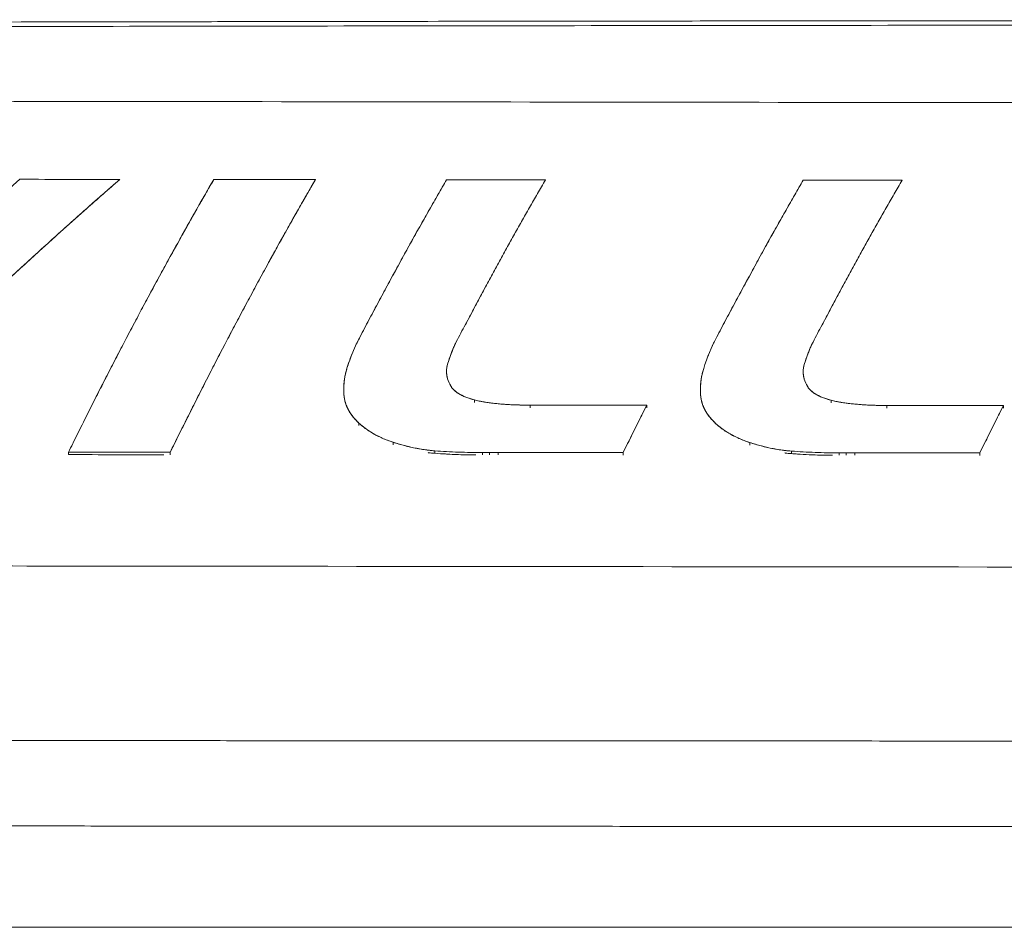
# Model space of a CAD drawing. Header units: millimetres. Extents: x -10 to 594, y 0 to 420.
# Tile 44 of 244: x 212 to 221, y 32 to 40. Entities that reach past the tile are written whole.
import ezdxf

# ---------------------------------------------------------------- set-up
doc = ezdxf.new("R2010")
doc.units = ezdxf.units.MM
doc.layers.add('1', color=7, linetype='Continuous', true_color=0xffffff)

msp = doc.modelspace()

# ---------------------------------------------------------------- linework, layer by layer
at = {"layer": '1', "color": 8, "linetype": 'Continuous', "lineweight": 18}
msp.add_line((134.7931, 32.3346), (260.1747, 32.3346), dxfattribs=at)
at = {"layer": '1', "color": 155, "linetype": 'Continuous', "lineweight": 18}
for points, degree, knots in [([(236.9704, 40.1853), (235.0107, 40.1844), (232.8584, 40.1835), (229.924, 40.1823), (229.325, 40.182), (228.4079, 40.1816), (228.0988, 40.1815), (227.4759, 40.1811), (227.1644, 40.181), (225.6067, 40.1802), (224.3599, 40.1795), (221.8636, 40.1778), (220.6143, 40.1769), (219.2062, 40.1755), (219.0498, 40.1753), (218.815, 40.175), (218.7374, 40.175), (218.5786, 40.1748), (218.4969, 40.1747), (218.0772, 40.1742), (217.7053, 40.1738), (216.4805, 40.1724), (215.5184, 40.1711), (214.2709, 40.1691), (214.1293, 40.1689), (213.8465, 40.1685), (213.7051, 40.1682), (213.2807, 40.1675), (212.9977, 40.1671), (212.1486, 40.1656), (211.5823, 40.1646), (209.8833, 40.1618), (208.7508, 40.16), (207.0502, 40.157), (206.483, 40.156), (205.6315, 40.1544), (205.3475, 40.1538), (204.7793, 40.1526), (204.4908, 40.152), (203.6084, 40.1502), (202.9992, 40.1489), (202.0535, 40.1467), (201.7329, 40.1459), (201.081, 40.1443), (200.7491, 40.1434), (199.7405, 40.1407), (199.0681, 40.1388), (197.7208, 40.1345), (197.0457, 40.132), (195.0197, 40.1243), (193.6685, 40.1189), (192.1488, 40.1132), (191.98, 40.1126), (191.6423, 40.1114), (191.474, 40.1107), (190.9657, 40.1089), (190.609, 40.1076), (189.4858, 40.1034), (188.6659, 40.1004), (187.5524, 40.0963), (187.3252, 40.0955), (186.9778, 40.0942), (186.8604, 40.0938), (186.6256, 40.093), (186.5103, 40.0926), (185.9436, 40.0905), (185.5228, 40.089), (184.358, 40.0848), (183.7115, 40.0823), (182.9382, 40.0794), (182.7131, 40.0786), (182.4244, 40.0776), (182.3363, 40.0772), (182.2164, 40.0768), (182.1786, 40.0767), (182.1017, 40.0764), (182.0633, 40.0762), (181.718, 40.075), (181.4137, 40.0739), (180.5085, 40.0708), (179.915, 40.0688), (178.1621, 40.0625), (177.0297, 40.058), (175.383, 40.0507), (174.8428, 40.0482), (174.0452, 40.0442), (173.7815, 40.0429), (173.2582, 40.0401), (172.9989, 40.0387), (171.708, 40.0314), (170.6954, 40.025), (167.7147, 40.0037), (165.8034, 39.9866), (163.9618, 39.9652)], 3, [0, 0, 0, 0, 0.125, 0.125, 0.15625, 0.15625, 0.171875, 0.171875, 0.1875, 0.1875, 0.25, 0.25, 0.3125, 0.3125, 0.320312, 0.320312, 0.324219, 0.324219, 0.328125, 0.328125, 0.34375, 0.34375, 0.375, 0.375, 0.378906, 0.378906, 0.382812, 0.382812, 0.390625, 0.390625, 0.40625, 0.40625, 0.4375, 0.4375, 0.453125, 0.453125, 0.460938, 0.460938, 0.46875, 0.46875, 0.484375, 0.484375, 0.492188, 0.492188, 0.5, 0.5, 0.515625, 0.515625, 0.53125, 0.53125, 0.5625, 0.5625, 0.566406, 0.566406, 0.570312, 0.570312, 0.578125, 0.578125, 0.59375, 0.59375, 0.597656, 0.597656, 0.599609, 0.599609, 0.601562, 0.601562, 0.609375, 0.609375, 0.625, 0.625, 0.632812, 0.632812, 0.636719, 0.636719, 0.638672, 0.638672, 0.640625, 0.640625, 0.65625, 0.65625, 0.6875, 0.6875, 0.75, 0.75, 0.78125, 0.78125, 0.796875, 0.796875, 0.8125, 0.8125, 0.875, 0.875, 1, 1, 1, 1]), ([(236.9704, 40.1461), (233.9284, 40.1449), (227.8443, 40.1424), (220.2393, 40.1382), (214.1552, 40.1302), (209.5922, 40.1223), (205.0291, 40.1146), (200.4661, 40.1048), (195.9031, 40.0893), (191.3401, 40.0714), (186.7771, 40.0553), (182.1495, 40.0379), (177.5864, 40.023), (172.9783, 40.0019), (168.4799, 39.9744), (165.438, 39.9432), (163.9622, 39.9281)], 3, [0, 0, 0, 0, 0.125, 0.25, 0.3125, 0.375, 0.4375, 0.499999, 0.562499, 0.624999, 0.687499, 0.749999, 0.815153, 0.874999, 0.939356, 1, 1, 1, 1]), ([(237.8094, 39.4451), (232.5177, 39.4522), (225.4622, 39.4616), (216.6427, 39.4731), (211.3511, 39.4799), (207.8233, 39.4846), (206.0594, 39.4869)], 3, [0, 0, 0, 0, 0.5, 0.666664, 0.833335, 1, 1, 1, 1]), ([(237.8094, 39.4451), (232.5177, 39.4522), (225.4622, 39.4616), (216.6427, 39.4731), (211.3511, 39.4799), (207.8233, 39.4846), (206.0594, 39.4869)], 3, [0, 0, 0, 0, 0.5, 0.666664, 0.833335, 1, 1, 1, 1]), ([(212.9307, 38.8036), (212.882, 38.7613), (212.7847, 38.6768), (212.6385, 38.548), (212.4921, 38.4178), (212.3456, 38.2861), (212.1989, 38.1528), (212.0521, 38.0182), (211.9052, 37.882), (211.7582, 37.7445), (211.6112, 37.6056), (211.4641, 37.4653), (211.317, 37.3236), (211.17, 37.1806), (211.0229, 37.0363), (210.8759, 36.8907), (210.729, 36.7438), (210.5822, 36.5957), (210.4844, 36.4959), (210.4355, 36.446)], 3, [0, 0, 0, 0, 0.058824, 0.117647, 0.176471, 0.235297, 0.294123, 0.352948, 0.411771, 0.470593, 0.529416, 0.588238, 0.647059, 0.705882, 0.764704, 0.823528, 0.882352, 0.941176, 1, 1, 1, 1]), ([(212.9307, 38.8036), (212.882, 38.7613), (212.7847, 38.6768), (212.6385, 38.548), (212.4921, 38.4178), (212.3456, 38.2861), (212.1989, 38.1528), (212.0521, 38.0182), (211.9052, 37.882), (211.7582, 37.7445), (211.6112, 37.6056), (211.4641, 37.4653), (211.317, 37.3236), (211.17, 37.1806), (211.0229, 37.0363), (210.8759, 36.8907), (210.729, 36.7438), (210.5822, 36.5957), (210.4844, 36.4959), (210.4355, 36.446)], 3, [0, 0, 0, 0, 0.058824, 0.117647, 0.176471, 0.235297, 0.294123, 0.352948, 0.411771, 0.470593, 0.529416, 0.588238, 0.647059, 0.705882, 0.764704, 0.823528, 0.882352, 0.941176, 1, 1, 1, 1]), ([(212.4862, 36.4445), (212.5109, 36.4944), (212.5601, 36.5942), (212.6342, 36.7423), (212.7082, 36.8894), (212.7824, 37.0351), (212.8565, 37.1796), (212.9307, 37.3228), (213.0049, 37.4647), (213.079, 37.6052), (213.1532, 37.7442), (213.2273, 37.8819), (213.3013, 38.0181), (213.3753, 38.1529), (213.4491, 38.2861), (213.5229, 38.4178), (213.5965, 38.5479), (213.6701, 38.6765), (213.7189, 38.7608), (213.7434, 38.8029)], 3, [0, 0, 0, 0, 0.058824, 0.117649, 0.176473, 0.235296, 0.294119, 0.352941, 0.411762, 0.470584, 0.529407, 0.588229, 0.647052, 0.705879, 0.764707, 0.823533, 0.882357, 0.941177, 1, 1, 1, 1]), ([(212.4862, 36.4445), (212.5109, 36.4944), (212.5601, 36.5942), (212.6342, 36.7423), (212.7082, 36.8894), (212.7824, 37.0351), (212.8565, 37.1796), (212.9307, 37.3228), (213.0049, 37.4647), (213.079, 37.6052), (213.1532, 37.7442), (213.2273, 37.8819), (213.3013, 38.0181), (213.3753, 38.1529), (213.4491, 38.2861), (213.5229, 38.4178), (213.5965, 38.5479), (213.6701, 38.6765), (213.7189, 38.7608), (213.7434, 38.8029)], 3, [0, 0, 0, 0, 0.058824, 0.117649, 0.176473, 0.235296, 0.294119, 0.352941, 0.411762, 0.470584, 0.529407, 0.588229, 0.647052, 0.705879, 0.764707, 0.823533, 0.882357, 0.941177, 1, 1, 1, 1]), ([(214.6225, 38.8022), (214.598, 38.76), (214.5492, 38.6757), (214.4757, 38.5471), (214.4021, 38.4171), (214.3284, 38.2854), (214.2546, 38.1521), (214.1806, 38.0174), (214.1066, 37.8812), (214.0326, 37.7435), (213.9585, 37.6044), (213.8843, 37.4639), (213.8102, 37.3221), (213.7361, 37.1789), (213.6619, 37.0344), (213.5879, 36.8887), (213.5138, 36.7416), (213.4398, 36.5934), (213.3906, 36.4937), (213.366, 36.4438)], 3, [0, 0, 0, 0, 0.058823, 0.117643, 0.176465, 0.235292, 0.29412, 0.352947, 0.411771, 0.470593, 0.529416, 0.588238, 0.64706, 0.705882, 0.764704, 0.823527, 0.882351, 0.941176, 1, 1, 1, 1]), ([(214.6225, 38.8022), (214.598, 38.76), (214.5492, 38.6757), (214.4757, 38.5471), (214.4021, 38.4171), (214.3284, 38.2854), (214.2546, 38.1521), (214.1806, 38.0174), (214.1066, 37.8812), (214.0326, 37.7435), (213.9585, 37.6044), (213.8843, 37.4639), (213.8102, 37.3221), (213.7361, 37.1789), (213.6619, 37.0344), (213.5879, 36.8887), (213.5138, 36.7416), (213.4398, 36.5934), (213.3906, 36.4937), (213.366, 36.4438)], 3, [0, 0, 0, 0, 0.058823, 0.117643, 0.176465, 0.235292, 0.29412, 0.352947, 0.411771, 0.470593, 0.529416, 0.588238, 0.64706, 0.705882, 0.764704, 0.823527, 0.882351, 0.941176, 1, 1, 1, 1]), ([(215.0092, 37.444), (215.0342, 37.4916), (215.0843, 37.5867), (215.1594, 37.7277), (215.2345, 37.8673), (215.3095, 38.0054), (215.3844, 38.142), (215.4592, 38.2771), (215.5339, 38.4106), (215.6085, 38.5424), (215.6829, 38.6727), (215.7324, 38.7581), (215.7572, 38.8008)], 3, [0, 0, 0, 0, 0.099996, 0.19999, 0.299986, 0.399987, 0.499994, 0.600004, 0.70001, 0.800009, 0.900003, 1, 1, 1, 1]), ([(215.0092, 37.444), (215.0342, 37.4916), (215.0843, 37.5867), (215.1594, 37.7277), (215.2345, 37.8673), (215.3095, 38.0054), (215.3844, 38.142), (215.4592, 38.2771), (215.5339, 38.4106), (215.6085, 38.5424), (215.6829, 38.6727), (215.7324, 38.7581), (215.7572, 38.8008)], 3, [0, 0, 0, 0, 0.099996, 0.19999, 0.299986, 0.399987, 0.499994, 0.600004, 0.70001, 0.800009, 0.900003, 1, 1, 1, 1]), ([(216.6126, 38.7999), (216.5897, 38.7603), (216.5438, 38.6812), (216.4748, 38.5607), (216.4057, 38.4389), (216.3365, 38.3157), (216.2672, 38.191), (216.1978, 38.0651), (216.1283, 37.9378), (216.0588, 37.8092), (215.9892, 37.6794), (215.9428, 37.5919), (215.9196, 37.5481)], 3, [0, 0, 0, 0, 0.099997, 0.199988, 0.299983, 0.399986, 0.499994, 0.600003, 0.700007, 0.800006, 0.900003, 1, 1, 1, 1]), ([(216.6126, 38.7999), (216.5897, 38.7603), (216.5438, 38.6812), (216.4748, 38.5607), (216.4057, 38.4389), (216.3365, 38.3157), (216.2672, 38.191), (216.1978, 38.0651), (216.1283, 37.9378), (216.0588, 37.8092), (215.9892, 37.6794), (215.9428, 37.5919), (215.9196, 37.5481)], 3, [0, 0, 0, 0, 0.099997, 0.199988, 0.299983, 0.399986, 0.499994, 0.600003, 0.700007, 0.800006, 0.900003, 1, 1, 1, 1]), ([(218.095, 37.4411), (218.1201, 37.4887), (218.1702, 37.5839), (218.2453, 37.7248), (218.3204, 37.8644), (218.3955, 38.0025), (218.4704, 38.1391), (218.5453, 38.2742), (218.62, 38.4076), (218.6946, 38.5394), (218.7691, 38.6697), (218.8187, 38.7551), (218.8434, 38.7978)], 3, [0, 0, 0, 0, 0.099996, 0.199992, 0.29999, 0.399993, 0.500003, 0.600014, 0.700019, 0.800014, 0.900004, 1, 1, 1, 1]), ([(218.095, 37.4411), (218.1201, 37.4887), (218.1702, 37.5839), (218.2453, 37.7248), (218.3204, 37.8644), (218.3955, 38.0025), (218.4704, 38.1391), (218.5453, 38.2742), (218.62, 38.4076), (218.6946, 38.5394), (218.7691, 38.6697), (218.8187, 38.7551), (218.8434, 38.7978)], 3, [0, 0, 0, 0, 0.099996, 0.199992, 0.29999, 0.399993, 0.500003, 0.600014, 0.700019, 0.800014, 0.900004, 1, 1, 1, 1]), ([(219.6985, 38.7968), (219.6755, 38.7573), (219.6296, 38.6782), (219.5606, 38.5577), (219.4915, 38.4359), (219.4223, 38.3127), (219.353, 38.1881), (219.2836, 38.0621), (219.2141, 37.9348), (219.1446, 37.8063), (219.075, 37.6765), (219.0286, 37.589), (219.0054, 37.5452)], 3, [0, 0, 0, 0, 0.099996, 0.199984, 0.299975, 0.399976, 0.499985, 0.599996, 0.700003, 0.800005, 0.900003, 1, 1, 1, 1]), ([(219.6985, 38.7968), (219.6755, 38.7573), (219.6296, 38.6782), (219.5606, 38.5577), (219.4915, 38.4359), (219.4223, 38.3127), (219.353, 38.1881), (219.2836, 38.0621), (219.2141, 37.9348), (219.1446, 37.8063), (219.075, 37.6765), (219.0286, 37.589), (219.0054, 37.5452)], 3, [0, 0, 0, 0, 0.099996, 0.199984, 0.299975, 0.399976, 0.499985, 0.599996, 0.700003, 0.800005, 0.900003, 1, 1, 1, 1]), ([(215.9196, 37.5481), (215.9066, 37.5235), (215.8806, 37.4742), (215.8544, 37.4246), (215.8413, 37.3998)], 3, [0, 0, 0, 0, 0.500008, 1, 1, 1, 1]), ([(215.9196, 37.5481), (215.9066, 37.5235), (215.8806, 37.4742), (215.8544, 37.4246), (215.8413, 37.3998)], 3, [0, 0, 0, 0, 0.500008, 1, 1, 1, 1]), ([(219.0054, 37.5452), (218.9924, 37.5206), (218.9663, 37.4714), (218.9405, 37.4217), (218.9276, 37.3969)], 3, [0, 0, 0, 0, 0.499997, 1, 1, 1, 1]), ([(219.0054, 37.5452), (218.9924, 37.5206), (218.9663, 37.4714), (218.9405, 37.4217), (218.9276, 37.3969)], 3, [0, 0, 0, 0, 0.499997, 1, 1, 1, 1]), ([(214.8956, 37.1715), (214.9015, 37.1902), (214.9134, 37.2278), (214.9343, 37.2831), (214.9572, 37.3376), (214.9821, 37.3913), (215.0002, 37.4264), (215.0092, 37.444)], 3, [0, 0, 0, 0, 0.199981, 0.39995, 0.599953, 0.799986, 1, 1, 1, 1]), ([(214.8956, 37.1715), (214.9015, 37.1902), (214.9134, 37.2278), (214.9343, 37.2831), (214.9572, 37.3376), (214.9821, 37.3913), (215.0002, 37.4264), (215.0092, 37.444)], 3, [0, 0, 0, 0, 0.199981, 0.39995, 0.599953, 0.799986, 1, 1, 1, 1]), ([(215.8413, 37.3998), (215.8273, 37.3725), (215.8153, 37.3443), (215.7929, 37.2873), (215.7824, 37.2585), (215.7725, 37.2295)], 3, [0, 0, 0, 0, 0.5, 0.5, 1, 1, 1, 1]), ([(215.8413, 37.3998), (215.8273, 37.3725), (215.8153, 37.3443), (215.7929, 37.2873), (215.7824, 37.2585), (215.7725, 37.2295)], 3, [0, 0, 0, 0, 0.5, 0.5, 1, 1, 1, 1]), ([(215.8413, 37.3998), (215.8359, 37.3888), (215.8251, 37.3667), (215.8108, 37.3329), (215.7973, 37.2987), (215.7845, 37.2642), (215.7765, 37.2411), (215.7725, 37.2295)], 3, [0, 0, 0, 0, 0.19975, 0.399673, 0.599727, 0.799834, 1, 1, 1, 1]), ([(215.8413, 37.3998), (215.8359, 37.3888), (215.8251, 37.3667), (215.8108, 37.3329), (215.7973, 37.2987), (215.7845, 37.2642), (215.7765, 37.2411), (215.7725, 37.2295)], 3, [0, 0, 0, 0, 0.19975, 0.399673, 0.599727, 0.799834, 1, 1, 1, 1]), ([(217.9816, 37.169), (217.9865, 37.1847), (217.9962, 37.2159), (218.0131, 37.2621), (218.0314, 37.3078), (218.0512, 37.3528), (218.0724, 37.3973), (218.0875, 37.4265), (218.095, 37.4411)], 3, [0, 0, 0, 0, 0.166641, 0.333268, 0.499921, 0.66661, 0.833318, 1, 1, 1, 1]), ([(217.9816, 37.169), (217.9865, 37.1847), (217.9962, 37.2159), (218.0131, 37.2621), (218.0314, 37.3078), (218.0512, 37.3528), (218.0724, 37.3973), (218.0875, 37.4265), (218.095, 37.4411)], 3, [0, 0, 0, 0, 0.166641, 0.333268, 0.499921, 0.66661, 0.833318, 1, 1, 1, 1]), ([(218.9276, 37.3969), (218.9133, 37.3696), (218.9012, 37.3415), (218.8787, 37.2845), (218.8682, 37.2557), (218.8583, 37.2266)], 3, [0, 0, 0, 0, 0.5, 0.5, 1, 1, 1, 1]), ([(218.9276, 37.3969), (218.9133, 37.3696), (218.9012, 37.3415), (218.8787, 37.2845), (218.8682, 37.2557), (218.8583, 37.2266)], 3, [0, 0, 0, 0, 0.5, 0.5, 1, 1, 1, 1]), ([(218.9276, 37.3969), (218.9221, 37.3859), (218.9111, 37.3639), (218.8967, 37.3301), (218.8832, 37.2959), (218.8703, 37.2614), (218.8623, 37.2382), (218.8583, 37.2266)], 3, [0, 0, 0, 0, 0.199712, 0.399623, 0.599686, 0.799809, 1, 1, 1, 1]), ([(218.9276, 37.3969), (218.9221, 37.3859), (218.9111, 37.3639), (218.8967, 37.3301), (218.8832, 37.2959), (218.8703, 37.2614), (218.8623, 37.2382), (218.8583, 37.2266)], 3, [0, 0, 0, 0, 0.199712, 0.399623, 0.599686, 0.799809, 1, 1, 1, 1]), ([(215.7725, 37.2295), (215.7616, 37.1971), (215.7557, 37.1632), (215.7594, 37.0957), (215.769, 37.062), (215.7861, 37.0315)], 3, [0, 0, 0, 0, 0.5, 0.5, 1, 1, 1, 1]), ([(215.7725, 37.2295), (215.7616, 37.1971), (215.7557, 37.1632), (215.7594, 37.0957), (215.769, 37.062), (215.7861, 37.0315)], 3, [0, 0, 0, 0, 0.5, 0.5, 1, 1, 1, 1]), ([(215.7725, 37.2295), (215.7696, 37.2202), (215.7639, 37.2015), (215.7587, 37.1729), (215.7566, 37.1439), (215.7582, 37.1149), (215.7636, 37.0862), (215.7725, 37.0581), (215.7815, 37.0404), (215.7861, 37.0315)], 3, [0, 0, 0, 0, 0.143245, 0.286352, 0.429124, 0.571792, 0.714559, 0.857304, 1, 1, 1, 1]), ([(215.7725, 37.2295), (215.7696, 37.2202), (215.7639, 37.2015), (215.7587, 37.1729), (215.7566, 37.1439), (215.7582, 37.1149), (215.7636, 37.0862), (215.7725, 37.0581), (215.7815, 37.0404), (215.7861, 37.0315)], 3, [0, 0, 0, 0, 0.143245, 0.286352, 0.429124, 0.571792, 0.714559, 0.857304, 1, 1, 1, 1]), ([(214.8714, 36.9202), (214.8701, 36.9323), (214.8675, 36.9564), (214.8668, 36.9928), (214.8682, 37.029), (214.872, 37.0651), (214.8778, 37.101), (214.8856, 37.1365), (214.8922, 37.1598), (214.8956, 37.1715)], 3, [0, 0, 0, 0, 0.142621, 0.285216, 0.42792, 0.570793, 0.713824, 0.856937, 1, 1, 1, 1]), ([(214.8714, 36.9202), (214.8701, 36.9323), (214.8675, 36.9564), (214.8668, 36.9928), (214.8682, 37.029), (214.872, 37.0651), (214.8778, 37.101), (214.8856, 37.1365), (214.8922, 37.1598), (214.8956, 37.1715)], 3, [0, 0, 0, 0, 0.142621, 0.285216, 0.42792, 0.570793, 0.713824, 0.856937, 1, 1, 1, 1]), ([(217.9572, 36.9174), (217.956, 36.9295), (217.9534, 36.9537), (217.9527, 36.9901), (217.9542, 37.0264), (217.9579, 37.0626), (217.9638, 37.0985), (217.9715, 37.134), (217.9783, 37.1574), (217.9816, 37.169)], 3, [0, 0, 0, 0, 0.142653, 0.285283, 0.428007, 0.570879, 0.713887, 0.856966, 1, 1, 1, 1]), ([(217.9572, 36.9174), (217.956, 36.9295), (217.9534, 36.9537), (217.9527, 36.9901), (217.9542, 37.0264), (217.9579, 37.0626), (217.9638, 37.0985), (217.9715, 37.134), (217.9783, 37.1574), (217.9816, 37.169)], 3, [0, 0, 0, 0, 0.142653, 0.285283, 0.428007, 0.570879, 0.713887, 0.856966, 1, 1, 1, 1]), ([(218.8583, 37.2266), (218.8474, 37.1942), (218.8415, 37.1604), (218.8452, 37.0928), (218.8548, 37.0592), (218.8719, 37.0287)], 3, [0, 0, 0, 0, 0.5, 0.5, 1, 1, 1, 1]), ([(218.8583, 37.2266), (218.8474, 37.1942), (218.8415, 37.1604), (218.8452, 37.0928), (218.8548, 37.0592), (218.8719, 37.0287)], 3, [0, 0, 0, 0, 0.5, 0.5, 1, 1, 1, 1]), ([(218.8583, 37.2266), (218.8554, 37.2173), (218.8497, 37.1987), (218.8446, 37.17), (218.8425, 37.1411), (218.844, 37.1121), (218.8494, 37.0834), (218.8583, 37.0553), (218.8674, 37.0375), (218.8719, 37.0287)], 3, [0, 0, 0, 0, 0.14325, 0.286358, 0.429123, 0.571776, 0.714533, 0.857286, 1, 1, 1, 1]), ([(218.8583, 37.2266), (218.8554, 37.2173), (218.8497, 37.1987), (218.8446, 37.17), (218.8425, 37.1411), (218.844, 37.1121), (218.8494, 37.0834), (218.8583, 37.0553), (218.8674, 37.0375), (218.8719, 37.0287)], 3, [0, 0, 0, 0, 0.14325, 0.286358, 0.429123, 0.571776, 0.714533, 0.857286, 1, 1, 1, 1]), ([(215.7861, 37.0315), (215.8019, 36.9944), (215.8354, 36.9653), (215.9116, 36.9225), (215.9542, 36.9082), (215.9975, 36.897)], 3, [0, 0, 0, 0, 0.5, 0.5, 1, 1, 1, 1]), ([(215.7861, 37.0315), (215.8019, 36.9944), (215.8354, 36.9653), (215.9116, 36.9225), (215.9542, 36.9082), (215.9975, 36.897)], 3, [0, 0, 0, 0, 0.5, 0.5, 1, 1, 1, 1]), ([(215.7861, 37.0315), (215.7885, 37.0263), (215.7934, 37.016), (215.8034, 37.0015), (215.8149, 36.988), (215.8279, 36.9754), (215.8422, 36.9639), (215.8574, 36.9534), (215.8734, 36.9438), (215.89, 36.935), (215.9071, 36.9271), (215.9246, 36.9199), (215.9425, 36.9133), (215.9606, 36.9074), (215.979, 36.9019), (215.9913, 36.8986), (215.9975, 36.897)], 3, [0, 0, 0, 0, 0.070835, 0.141847, 0.213112, 0.284513, 0.356015, 0.427654, 0.499312, 0.570822, 0.64226, 0.713726, 0.785262, 0.85686, 0.928468, 1, 1, 1, 1]), ([(215.7861, 37.0315), (215.7885, 37.0263), (215.7934, 37.016), (215.8034, 37.0015), (215.8149, 36.988), (215.8279, 36.9754), (215.8422, 36.9639), (215.8574, 36.9534), (215.8734, 36.9438), (215.89, 36.935), (215.9071, 36.9271), (215.9246, 36.9199), (215.9425, 36.9133), (215.9606, 36.9074), (215.979, 36.9019), (215.9913, 36.8986), (215.9975, 36.897)], 3, [0, 0, 0, 0, 0.070835, 0.141847, 0.213112, 0.284513, 0.356015, 0.427654, 0.499312, 0.570822, 0.64226, 0.713726, 0.785262, 0.85686, 0.928468, 1, 1, 1, 1]), ([(218.8719, 37.0287), (218.8878, 36.9915), (218.9213, 36.9624), (218.9976, 36.9196), (219.0404, 36.9053), (219.0837, 36.8942)], 3, [0, 0, 0, 0, 0.5, 0.5, 1, 1, 1, 1]), ([(218.8719, 37.0287), (218.8878, 36.9915), (218.9213, 36.9624), (218.9976, 36.9196), (219.0404, 36.9053), (219.0837, 36.8942)], 3, [0, 0, 0, 0, 0.5, 0.5, 1, 1, 1, 1]), ([(218.8719, 37.0287), (218.8744, 37.0235), (218.8793, 37.0131), (218.8892, 36.9987), (218.9008, 36.9851), (218.9138, 36.9725), (218.928, 36.961), (218.9433, 36.9504), (218.9593, 36.9408), (218.976, 36.9321), (218.9931, 36.9242), (219.0107, 36.917), (219.0286, 36.9104), (219.0468, 36.9045), (219.0652, 36.8991), (219.0776, 36.8958), (219.0837, 36.8942)], 3, [0, 0, 0, 0, 0.070849, 0.141869, 0.213133, 0.284528, 0.356022, 0.427655, 0.499306, 0.57081, 0.642245, 0.71371, 0.785248, 0.85685, 0.928464, 1, 1, 1, 1]), ([(218.8719, 37.0287), (218.8744, 37.0235), (218.8793, 37.0131), (218.8892, 36.9987), (218.9008, 36.9851), (218.9138, 36.9725), (218.928, 36.961), (218.9433, 36.9504), (218.9593, 36.9408), (218.976, 36.9321), (218.9931, 36.9242), (219.0107, 36.917), (219.0286, 36.9104), (219.0468, 36.9045), (219.0652, 36.8991), (219.0776, 36.8958), (219.0837, 36.8942)], 3, [0, 0, 0, 0, 0.070849, 0.141869, 0.213133, 0.284528, 0.356022, 0.427655, 0.499306, 0.57081, 0.642245, 0.71371, 0.785248, 0.85685, 0.928464, 1, 1, 1, 1]), ([(214.9984, 36.6965), (214.9653, 36.7276), (214.936, 36.7621), (214.8918, 36.8375), (214.8768, 36.8784), (214.8714, 36.9202)], 3, [0, 0, 0, 0, 0.5, 0.5, 1, 1, 1, 1]), ([(214.9984, 36.6965), (214.9653, 36.7276), (214.936, 36.7621), (214.8918, 36.8375), (214.8768, 36.8784), (214.8714, 36.9202)], 3, [0, 0, 0, 0, 0.5, 0.5, 1, 1, 1, 1]), ([(214.9984, 36.6965), (214.9891, 36.7055), (214.9706, 36.7236), (214.9456, 36.7528), (214.9232, 36.7835), (214.9042, 36.8159), (214.889, 36.8496), (214.8774, 36.8845), (214.8734, 36.9083), (214.8714, 36.9202)], 3, [0, 0, 0, 0, 0.143407, 0.286722, 0.429736, 0.57256, 0.715257, 0.857713, 1, 1, 1, 1]), ([(214.9984, 36.6965), (214.9891, 36.7055), (214.9706, 36.7236), (214.9456, 36.7528), (214.9232, 36.7835), (214.9042, 36.8159), (214.889, 36.8496), (214.8774, 36.8845), (214.8734, 36.9083), (214.8714, 36.9202)], 3, [0, 0, 0, 0, 0.143407, 0.286722, 0.429736, 0.57256, 0.715257, 0.857713, 1, 1, 1, 1]), ([(215.9975, 36.897), (216.0753, 36.8766), (216.156, 36.8666), (216.3175, 36.8538), (216.3987, 36.8515), (216.4799, 36.8515)], 3, [0, 0, 0, 0, 0.5, 0.5, 1, 1, 1, 1]), ([(215.9975, 36.897), (216.0753, 36.8766), (216.156, 36.8666), (216.3175, 36.8538), (216.3987, 36.8515), (216.4799, 36.8515)], 3, [0, 0, 0, 0, 0.5, 0.5, 1, 1, 1, 1]), ([(215.9975, 36.897), (216.0117, 36.8935), (216.0401, 36.8865), (216.0834, 36.8784), (216.1269, 36.8717), (216.1708, 36.8663), (216.2147, 36.8619), (216.2588, 36.8584), (216.3029, 36.8557), (216.3471, 36.8537), (216.3914, 36.8524), (216.4356, 36.8516), (216.4651, 36.8515), (216.4799, 36.8515)], 3, [0, 0, 0, 0, 0.090804, 0.181701, 0.27264, 0.363551, 0.454456, 0.545363, 0.636272, 0.727193, 0.818127, 0.909067, 1, 1, 1, 1]), ([(215.9975, 36.897), (216.0117, 36.8935), (216.0401, 36.8865), (216.0834, 36.8784), (216.1269, 36.8717), (216.1708, 36.8663), (216.2147, 36.8619), (216.2588, 36.8584), (216.3029, 36.8557), (216.3471, 36.8537), (216.3914, 36.8524), (216.4356, 36.8516), (216.4651, 36.8515), (216.4799, 36.8515)], 3, [0, 0, 0, 0, 0.090804, 0.181701, 0.27264, 0.363551, 0.454456, 0.545363, 0.636272, 0.727193, 0.818127, 0.909067, 1, 1, 1, 1]), ([(218.0842, 36.6938), (218.0512, 36.7249), (218.0219, 36.7594), (217.9777, 36.8348), (217.9628, 36.8757), (217.9572, 36.9174)], 3, [0, 0, 0, 0, 0.5, 0.5, 1, 1, 1, 1]), ([(218.0842, 36.6938), (218.0512, 36.7249), (218.0219, 36.7594), (217.9777, 36.8348), (217.9628, 36.8757), (217.9572, 36.9174)], 3, [0, 0, 0, 0, 0.5, 0.5, 1, 1, 1, 1]), ([(218.0842, 36.6938), (218.0749, 36.7028), (218.0564, 36.7209), (218.0315, 36.7501), (218.0092, 36.7808), (217.9902, 36.8132), (217.9749, 36.8469), (217.9633, 36.8817), (217.9593, 36.9055), (217.9572, 36.9174)], 3, [0, 0, 0, 0, 0.143392, 0.286694, 0.429702, 0.572524, 0.715224, 0.857693, 1, 1, 1, 1]), ([(218.0842, 36.6938), (218.0749, 36.7028), (218.0564, 36.7209), (218.0315, 36.7501), (218.0092, 36.7808), (217.9902, 36.8132), (217.9749, 36.8469), (217.9633, 36.8817), (217.9593, 36.9055), (217.9572, 36.9174)], 3, [0, 0, 0, 0, 0.143392, 0.286694, 0.429702, 0.572524, 0.715224, 0.857693, 1, 1, 1, 1]), ([(219.0837, 36.8942), (219.1615, 36.874), (219.2421, 36.864), (219.4034, 36.851), (219.4845, 36.8485), (219.5655, 36.8484)], 3, [0, 0, 0, 0, 0.5, 0.5, 1, 1, 1, 1]), ([(219.0837, 36.8942), (219.1615, 36.874), (219.2421, 36.864), (219.4034, 36.851), (219.4845, 36.8485), (219.5655, 36.8484)], 3, [0, 0, 0, 0, 0.5, 0.5, 1, 1, 1, 1]), ([(219.0837, 36.8942), (219.0979, 36.8907), (219.1263, 36.8838), (219.1695, 36.8758), (219.2131, 36.8691), (219.2568, 36.8636), (219.3007, 36.8592), (219.3447, 36.8557), (219.3888, 36.8529), (219.4329, 36.8509), (219.4771, 36.8495), (219.5213, 36.8486), (219.5507, 36.8485), (219.5655, 36.8484)], 3, [0, 0, 0, 0, 0.090812, 0.181711, 0.272649, 0.363559, 0.454463, 0.545368, 0.636276, 0.727197, 0.818129, 0.909068, 1, 1, 1, 1]), ([(219.0837, 36.8942), (219.0979, 36.8907), (219.1263, 36.8838), (219.1695, 36.8758), (219.2131, 36.8691), (219.2568, 36.8636), (219.3007, 36.8592), (219.3447, 36.8557), (219.3888, 36.8529), (219.4329, 36.8509), (219.4771, 36.8495), (219.5213, 36.8486), (219.5507, 36.8485), (219.5655, 36.8484)], 3, [0, 0, 0, 0, 0.090812, 0.181711, 0.272649, 0.363559, 0.454463, 0.545368, 0.636276, 0.727197, 0.818129, 0.909068, 1, 1, 1, 1]), ([(217.4891, 36.8505), (217.4664, 36.8054), (217.4209, 36.7151), (217.3528, 36.5785), (217.3074, 36.4866), (217.2847, 36.4406)], 3, [0, 0, 0, 0, 0.333332, 0.666666, 1, 1, 1, 1]), ([(217.4891, 36.8505), (217.4664, 36.8054), (217.4209, 36.7151), (217.3528, 36.5785), (217.3074, 36.4866), (217.2847, 36.4406)], 3, [0, 0, 0, 0, 0.333332, 0.666666, 1, 1, 1, 1]), ([(220.575, 36.8478), (220.5522, 36.8027), (220.5067, 36.7124), (220.4386, 36.5757), (220.3932, 36.4838), (220.3705, 36.4379)], 3, [0, 0, 0, 0, 0.333331, 0.666665, 1, 1, 1, 1]), ([(220.575, 36.8478), (220.5522, 36.8027), (220.5067, 36.7124), (220.4386, 36.5757), (220.3932, 36.4838), (220.3705, 36.4379)], 3, [0, 0, 0, 0, 0.333331, 0.666665, 1, 1, 1, 1]), ([(215.2939, 36.5305), (215.2782, 36.5359), (215.2468, 36.5466), (215.2011, 36.5654), (215.1565, 36.5864), (215.1136, 36.6099), (215.0726, 36.6361), (215.0337, 36.6646), (215.0101, 36.6859), (214.9984, 36.6965)], 3, [0, 0, 0, 0, 0.142974, 0.285918, 0.428783, 0.571653, 0.714521, 0.857285, 1, 1, 1, 1]), ([(215.2939, 36.5305), (215.2782, 36.5359), (215.2468, 36.5466), (215.2011, 36.5654), (215.1565, 36.5864), (215.1136, 36.6099), (215.0726, 36.6361), (215.0337, 36.6646), (215.0101, 36.6859), (214.9984, 36.6965)], 3, [0, 0, 0, 0, 0.142974, 0.285918, 0.428783, 0.571653, 0.714521, 0.857285, 1, 1, 1, 1]), ([(218.3797, 36.5283), (218.364, 36.5336), (218.3327, 36.5443), (218.2869, 36.563), (218.2423, 36.5839), (218.1994, 36.6074), (218.1584, 36.6334), (218.1195, 36.6619), (218.096, 36.6832), (218.0842, 36.6938)], 3, [0, 0, 0, 0, 0.142984, 0.285937, 0.428804, 0.571672, 0.714537, 0.857294, 1, 1, 1, 1]), ([(218.3797, 36.5283), (218.364, 36.5336), (218.3327, 36.5443), (218.2869, 36.563), (218.2423, 36.5839), (218.1994, 36.6074), (218.1584, 36.6334), (218.1195, 36.6619), (218.096, 36.6832), (218.0842, 36.6938)], 3, [0, 0, 0, 0, 0.142984, 0.285937, 0.428804, 0.571672, 0.714537, 0.857294, 1, 1, 1, 1]), ([(215.6544, 36.4562), (215.6368, 36.4578), (215.6017, 36.461), (215.5494, 36.4683), (215.4974, 36.4774), (215.4457, 36.4882), (215.3946, 36.5007), (215.3439, 36.5147), (215.3106, 36.5253), (215.2939, 36.5305)], 3, [0, 0, 0, 0, 0.142755, 0.285497, 0.428284, 0.571142, 0.71407, 0.85704, 1, 1, 1, 1]), ([(215.6544, 36.4562), (215.6368, 36.4578), (215.6017, 36.461), (215.5494, 36.4683), (215.4974, 36.4774), (215.4457, 36.4882), (215.3946, 36.5007), (215.3439, 36.5147), (215.3106, 36.5253), (215.2939, 36.5305)], 3, [0, 0, 0, 0, 0.142755, 0.285497, 0.428284, 0.571142, 0.71407, 0.85704, 1, 1, 1, 1]), ([(218.7402, 36.4535), (218.7226, 36.4551), (218.6875, 36.4583), (218.6352, 36.4657), (218.5832, 36.4748), (218.5316, 36.4857), (218.4804, 36.4983), (218.4297, 36.5124), (218.3964, 36.523), (218.3797, 36.5283)], 3, [0, 0, 0, 0, 0.142747, 0.285479, 0.428259, 0.571118, 0.714052, 0.857032, 1, 1, 1, 1]), ([(218.7402, 36.4535), (218.7226, 36.4551), (218.6875, 36.4583), (218.6352, 36.4657), (218.5832, 36.4748), (218.5316, 36.4857), (218.4804, 36.4983), (218.4297, 36.5124), (218.3964, 36.523), (218.3797, 36.5283)], 3, [0, 0, 0, 0, 0.142747, 0.285479, 0.428259, 0.571118, 0.714052, 0.857032, 1, 1, 1, 1]), ([(215.6545, 36.4347), (215.6369, 36.4363), (215.6184, 36.4379), (215.6, 36.4401), (215.599, 36.4402)], 3, [0, 0, 0, 0, 0.948036, 1, 1, 1, 1]), ([(215.6545, 36.4347), (215.6369, 36.4363), (215.6184, 36.4379), (215.6, 36.4401), (215.599, 36.4402)], 3, [0, 0, 0, 0, 0.948824, 1, 1, 1, 1]), ([(216.067, 36.4416), (215.9981, 36.4419), (215.8604, 36.4425), (215.723, 36.4516), (215.6544, 36.4562)], 3, [0, 0, 0, 0, 0.500092, 1, 1, 1, 1]), ([(216.067, 36.4416), (215.9981, 36.4419), (215.8604, 36.4425), (215.723, 36.4516), (215.6544, 36.4562)], 3, [0, 0, 0, 0, 0.500092, 1, 1, 1, 1]), ([(216.0111, 36.4204), (215.9609, 36.4207), (215.8419, 36.4222), (215.7232, 36.4301), (215.6545, 36.4347)], 3, [0, 0, 0, 0, 0.42171, 1, 1, 1, 1]), ([(216.0111, 36.4204), (215.9609, 36.4207), (215.8606, 36.422), (215.7604, 36.4278), (215.7104, 36.431)], 3, [0, 0, 0, 0, 0.500131, 1, 1, 1, 1]), ([(218.7403, 36.4319), (218.7228, 36.4335), (218.7042, 36.4352), (218.6858, 36.4374), (218.6848, 36.4375)], 3, [0, 0, 0, 0, 0.948283, 1, 1, 1, 1]), ([(218.7403, 36.4319), (218.7228, 36.4335), (218.7042, 36.4352), (218.6858, 36.4374), (218.6849, 36.4375)], 3, [0, 0, 0, 0, 0.949071, 1, 1, 1, 1]), ([(219.1533, 36.4389), (219.0843, 36.4393), (218.9465, 36.44), (218.8089, 36.449), (218.7402, 36.4535)], 3, [0, 0, 0, 0, 0.500086, 1, 1, 1, 1]), ([(219.1533, 36.4389), (219.0843, 36.4393), (218.9465, 36.44), (218.8089, 36.449), (218.7402, 36.4535)], 3, [0, 0, 0, 0, 0.500086, 1, 1, 1, 1]), ([(219.0974, 36.4178), (219.0471, 36.4181), (218.9279, 36.4197), (218.8091, 36.4275), (218.7403, 36.4319)], 3, [0, 0, 0, 0, 0.421787, 1, 1, 1, 1]), ([(206.047, 35.4656), (207.37, 35.4643), (210.0158, 35.4618), (215.3075, 35.4567), (221.922, 35.4494), (229.8595, 35.4396), (235.1512, 35.4321), (237.7971, 35.4283)], 3, [0, 0, 0, 0, 0.125, 0.25, 0.5, 0.75, 1, 1, 1, 1]), ([(206.047, 35.4656), (207.37, 35.4643), (210.0158, 35.4618), (215.3075, 35.4567), (221.922, 35.4494), (229.8595, 35.4396), (235.1512, 35.4321), (237.7971, 35.4283)], 3, [0, 0, 0, 0, 0.125, 0.25, 0.5, 0.75, 1, 1, 1, 1]), ([(134.7931, 35.3614), (134.8155, 35.3593), (135.1724, 35.3267), (136.158, 35.2389), (137.8145, 35.1007), (140.1461, 34.9271), (143.1353, 34.7387), (146.4711, 34.5665), (149.6021, 34.4368), (152.3142, 34.3457), (155.032, 34.27), (157.7535, 34.2071), (160.4784, 34.1562), (164.135, 34.1005), (169.0156, 34.0471), (175.9495, 33.9983), (183.8802, 33.9808), (192.1919, 33.971), (200.4022, 33.9593), (208.6124, 33.9526), (215.5628, 33.9474), (223.8347, 33.9442), (231.5612, 33.9431), (238.03, 33.9443), (243.0197, 33.9461), (246.5327, 33.9479), (247.0472, 33.9481)], 5, [0, 0, 0, 0, 0, 0, 0.001017, 0.016216, 0.044737, 0.075082, 0.105416, 0.135751, 0.166094, 0.185099, 0.196449, 0.226819, 0.257202, 0.287596, 0.347968, 0.413678, 0.535243, 0.609715, 0.656807, 0.712661, 0.778371, 0.843967, 0.977146, 1, 1, 1, 1, 1, 1]), ([(247.0472, 33.9481), (246.5327, 33.9479), (243.0197, 33.9461), (238.03, 33.9443), (231.5612, 33.9431), (223.8347, 33.9442), (215.5628, 33.9474), (208.6124, 33.9526), (200.4022, 33.9593), (192.1919, 33.971), (183.8802, 33.9808), (175.9495, 33.9983), (169.0156, 34.0471), (164.135, 34.1005), (160.4784, 34.1562), (157.7535, 34.2071), (155.032, 34.27), (152.3142, 34.3457), (149.6021, 34.4368), (146.4711, 34.5665), (143.1353, 34.7387), (140.1461, 34.9271), (137.8145, 35.1007), (136.158, 35.2389), (135.1724, 35.3267), (134.8155, 35.3593), (134.7931, 35.3614)], 5, [0, 0, 0, 0, 0, 0, 0.022854, 0.156033, 0.221629, 0.287339, 0.343193, 0.390285, 0.464757, 0.586322, 0.652032, 0.712404, 0.742798, 0.773181, 0.803551, 0.814901, 0.833906, 0.864249, 0.894584, 0.924918, 0.955263, 0.983784, 0.998983, 1, 1, 1, 1, 1, 1]), ([(247.3615, 33.2077), (246.784, 33.2074), (243.2082, 33.2058), (238.1555, 33.2042), (231.6233, 33.2033), (223.8337, 33.2048), (215.5613, 33.2084), (208.6106, 33.2139), (200.4, 33.221), (192.1893, 33.2331), (183.8773, 33.2433), (175.944, 33.2613), (169.0057, 33.3104), (164.121, 33.3642), (160.4605, 33.4201), (157.7318, 33.4712), (155.0059, 33.5343), (152.2832, 33.6104), (149.5646, 33.7018), (146.4251, 33.832), (143.0793, 34.0049), (140.0797, 34.1941), (137.7568, 34.3671), (136.1111, 34.5044), (135.1391, 34.5909), (134.7981, 34.6219), (134.7931, 34.6224)], 5, [0, 0, 0, 0, 0, 0, 0.025601, 0.158513, 0.223977, 0.289556, 0.345298, 0.392296, 0.466618, 0.587939, 0.653517, 0.713769, 0.744101, 0.774424, 0.804732, 0.81606, 0.835027, 0.865309, 0.895583, 0.925856, 0.95614, 0.984605, 0.999773, 1, 1, 1, 1, 1, 1]), ([(134.7931, 34.6224), (134.7981, 34.6219), (135.1391, 34.5909), (136.1111, 34.5044), (137.7568, 34.3671), (140.0797, 34.1941), (143.0793, 34.0049), (146.4251, 33.832), (149.5646, 33.7018), (152.2832, 33.6104), (155.0059, 33.5343), (157.7318, 33.4712), (160.4605, 33.4201), (164.121, 33.3642), (169.0057, 33.3104), (175.944, 33.2613), (183.8773, 33.2433), (192.1893, 33.2331), (200.4, 33.221), (208.6106, 33.2139), (215.5613, 33.2084), (223.8337, 33.2048), (231.6233, 33.2033), (238.1555, 33.2042), (243.2082, 33.2058), (246.784, 33.2074), (247.3615, 33.2077)], 5, [0, 0, 0, 0, 0, 0, 0.000227, 0.015395, 0.04386, 0.074144, 0.104417, 0.134691, 0.164973, 0.18394, 0.195268, 0.225576, 0.255899, 0.286231, 0.346483, 0.412061, 0.533382, 0.607704, 0.654702, 0.710444, 0.776023, 0.841487, 0.974399, 1, 1, 1, 1, 1, 1])]:
    msp.add_open_spline(points, degree=degree, knots=knots, dxfattribs=at)
for points, degree in [([(210.2279, 37.0207), (210.8409, 37.6549), (211.4556, 38.2525), (212.0638, 38.8047)], 3), ([(210.2279, 37.0207), (210.8409, 37.6549), (211.4556, 38.2525), (212.0638, 38.8047)], 3), ([(212.9307, 38.8036), (212.1041, 38.0878), (211.2665, 37.296), (210.4355, 36.446)], 3), ([(212.9307, 38.8036), (212.1041, 38.0878), (211.2665, 37.296), (210.4355, 36.446)], 3), ([(212.0638, 38.8047), (212.3528, 38.8043), (212.6417, 38.804), (212.9307, 38.8036)], 3), ([(212.0638, 38.8047), (212.3528, 38.8043), (212.6417, 38.804), (212.9307, 38.8036)], 3), ([(212.0638, 38.8047), (212.3528, 38.8043), (212.6417, 38.804), (212.9307, 38.8036)], 3), ([(212.0638, 38.8047), (212.3528, 38.8043), (212.6417, 38.804), (212.9307, 38.8036)], 3), ([(212.4862, 36.4445), (212.9049, 37.2945), (213.3282, 38.0889), (213.7434, 38.8029)], 3), ([(212.4862, 36.4445), (212.9049, 37.2945), (213.3282, 38.0889), (213.7434, 38.8029)], 3), ([(214.6225, 38.8022), (214.2075, 38.0882), (213.7844, 37.2938), (213.366, 36.4438)], 3), ([(214.6225, 38.8022), (214.2075, 38.0882), (213.7844, 37.2938), (213.366, 36.4438)], 3), ([(213.7434, 38.8029), (214.0364, 38.8027), (214.3294, 38.8024), (214.6225, 38.8022)], 3), ([(213.7434, 38.8029), (214.0364, 38.8027), (214.3294, 38.8024), (214.6225, 38.8022)], 3), ([(213.7434, 38.8029), (214.0364, 38.8027), (214.3294, 38.8024), (214.6225, 38.8022)], 3), ([(213.7434, 38.8029), (214.0364, 38.8027), (214.3294, 38.8024), (214.6225, 38.8022)], 3), ([(215.0092, 37.444), (215.2596, 37.9212), (215.5099, 38.3753), (215.7572, 38.8008)], 3), ([(215.0092, 37.444), (215.2596, 37.9212), (215.5099, 38.3753), (215.7572, 38.8008)], 3), ([(215.7572, 38.8008), (216.0423, 38.8005), (216.3275, 38.8002), (216.6126, 38.7999)], 3), ([(215.7572, 38.8008), (216.0423, 38.8005), (216.3275, 38.8002), (216.6126, 38.7999)], 3), ([(215.7572, 38.8008), (216.0423, 38.8005), (216.3275, 38.8002), (216.6126, 38.7999)], 3), ([(215.7572, 38.8008), (216.0423, 38.8005), (216.3275, 38.8002), (216.6126, 38.7999)], 3), ([(216.6126, 38.7999), (216.3834, 38.4058), (216.1516, 37.987), (215.9196, 37.5481)], 3), ([(216.6126, 38.7999), (216.3834, 38.4058), (216.1516, 37.987), (215.9196, 37.5481)], 3), ([(218.095, 37.4411), (218.3456, 37.9183), (218.596, 38.3724), (218.8434, 38.7978)], 3), ([(218.095, 37.4411), (218.3456, 37.9183), (218.596, 38.3724), (218.8434, 38.7978)], 3), ([(218.8434, 38.7978), (219.1285, 38.7975), (219.4135, 38.7971), (219.6985, 38.7968)], 3), ([(218.8434, 38.7978), (219.1285, 38.7975), (219.4135, 38.7971), (219.6985, 38.7968)], 3), ([(218.8434, 38.7978), (219.1285, 38.7975), (219.4135, 38.7971), (219.6985, 38.7968)], 3), ([(218.8434, 38.7978), (219.1285, 38.7975), (219.4135, 38.7971), (219.6985, 38.7968)], 3), ([(219.6985, 38.7968), (219.4692, 38.4028), (219.2374, 37.9841), (219.0054, 37.5452)], 3), ([(219.6985, 38.7968), (219.4692, 38.4028), (219.2374, 37.9841), (219.0054, 37.5452)], 3), ([(215.9196, 37.5481), (215.8935, 37.4989), (215.8677, 37.4494), (215.8413, 37.3998)], 3), ([(215.9196, 37.5481), (215.8935, 37.4989), (215.8677, 37.4494), (215.8413, 37.3998)], 3), ([(219.0054, 37.5452), (218.9792, 37.4961), (218.9534, 37.4466), (218.9276, 37.3969)], 3), ([(219.0054, 37.5452), (218.9792, 37.4961), (218.9534, 37.4466), (218.9276, 37.3969)], 3), ([(214.8956, 37.1715), (214.9241, 37.2657), (214.9632, 37.3567), (215.0092, 37.444)], 3), ([(214.8956, 37.1715), (214.9241, 37.2657), (214.9632, 37.3567), (215.0092, 37.444)], 3), ([(217.9816, 37.169), (218.0098, 37.2632), (218.0491, 37.3539), (218.095, 37.4411)], 3), ([(217.9816, 37.169), (218.0098, 37.2632), (218.0491, 37.3539), (218.095, 37.4411)], 3), ([(214.8714, 36.9202), (214.8605, 37.0047), (214.871, 37.0902), (214.8956, 37.1715)], 3), ([(214.8714, 36.9202), (214.8605, 37.0047), (214.871, 37.0902), (214.8956, 37.1715)], 3), ([(217.9572, 36.9174), (217.9465, 37.0021), (217.9568, 37.0877), (217.9816, 37.169)], 3), ([(217.9572, 36.9174), (217.9465, 37.0021), (217.9568, 37.0877), (217.9816, 37.169)], 3), ([(216.4799, 36.8515), (216.8163, 36.8511), (217.1527, 36.8508), (217.4891, 36.8505)], 3), ([(216.4799, 36.8515), (216.8163, 36.8511), (217.1527, 36.8508), (217.4891, 36.8505)], 3), ([(216.4799, 36.8515), (216.8163, 36.8511), (217.1527, 36.8508), (217.4891, 36.8505)], 3), ([(216.4799, 36.8515), (216.8163, 36.8511), (217.1527, 36.8508), (217.4891, 36.8505)], 3), ([(217.4891, 36.8505), (217.4209, 36.7154), (217.3527, 36.5788), (217.2847, 36.4406)], 3), ([(217.4891, 36.8505), (217.4209, 36.7154), (217.3527, 36.5788), (217.2847, 36.4406)], 3), ([(217.4892, 36.8271), (217.4891, 36.8505)], 1), ([(217.4892, 36.8271), (217.4891, 36.8505)], 1), ([(219.5655, 36.8484), (219.902, 36.8482), (220.2385, 36.848), (220.575, 36.8478)], 3), ([(219.5655, 36.8484), (219.902, 36.8482), (220.2385, 36.848), (220.575, 36.8478)], 3), ([(219.5655, 36.8484), (219.902, 36.8482), (220.2385, 36.848), (220.575, 36.8478)], 3), ([(219.5655, 36.8484), (219.902, 36.8482), (220.2385, 36.848), (220.575, 36.8478)], 3), ([(220.575, 36.8478), (220.5067, 36.7127), (220.4386, 36.576), (220.3705, 36.4379)], 3), ([(220.575, 36.8478), (220.5067, 36.7127), (220.4386, 36.576), (220.3705, 36.4379)], 3), ([(220.5751, 36.8244), (220.575, 36.8478)], 1), ([(220.5751, 36.8244), (220.575, 36.8478)], 1), ([(215.2939, 36.5305), (215.1838, 36.5666), (215.0791, 36.62), (214.9984, 36.6965)], 3), ([(215.2939, 36.5305), (215.1838, 36.5666), (215.0791, 36.62), (214.9984, 36.6965)], 3), ([(218.3797, 36.5283), (218.2696, 36.5643), (218.1649, 36.6174), (218.0842, 36.6938)], 3), ([(218.3797, 36.5283), (218.2696, 36.5643), (218.1649, 36.6174), (218.0842, 36.6938)], 3), ([(215.6544, 36.4562), (215.5313, 36.466), (215.4102, 36.4927), (215.2939, 36.5305)], 3), ([(215.6544, 36.4562), (215.5313, 36.466), (215.4102, 36.4927), (215.2939, 36.5305)], 3), ([(218.7402, 36.4535), (218.6171, 36.4633), (218.496, 36.4903), (218.3797, 36.5283)], 3), ([(218.7402, 36.4535), (218.6171, 36.4633), (218.496, 36.4903), (218.3797, 36.5283)], 3), ([(212.4864, 36.4231), (212.4862, 36.4445)], 1), ([(213.366, 36.4438), (213.0727, 36.444), (212.7795, 36.4443), (212.4862, 36.4445)], 3), ([(212.4864, 36.4231), (212.4862, 36.4445)], 1), ([(213.366, 36.4438), (213.0727, 36.444), (212.7795, 36.4443), (212.4862, 36.4445)], 3), ([(213.366, 36.4438), (213.0727, 36.444), (212.7795, 36.4442), (212.4862, 36.4445)], 3), ([(213.366, 36.4438), (213.0727, 36.444), (212.7795, 36.4442), (212.4862, 36.4445)], 3), ([(213.31, 36.4224), (213.0355, 36.4226), (212.7609, 36.4228), (212.4864, 36.4231)], 3), ([(213.31, 36.4224), (213.0355, 36.4226), (212.7609, 36.4228), (212.4864, 36.4231)], 3), ([(213.3661, 36.4223), (213.366, 36.4438)], 1), ([(213.3661, 36.4223), (213.366, 36.4438)], 1), ([(215.6545, 36.4347), (215.6544, 36.4562)], 1), ([(216.067, 36.4416), (215.9293, 36.4416), (215.7915, 36.4447), (215.6544, 36.4562)], 3), ([(215.6545, 36.4347), (215.6544, 36.4562)], 1), ([(216.067, 36.4416), (215.9293, 36.4416), (215.7915, 36.4447), (215.6544, 36.4562)], 3), ([(216.1293, 36.4415), (216.1086, 36.4416), (216.0878, 36.4416), (216.067, 36.4416)], 3), ([(216.1293, 36.4415), (216.1086, 36.4416), (216.0878, 36.4416), (216.067, 36.4416)], 3), ([(216.1293, 36.4415), (216.1086, 36.4416), (216.0878, 36.4416), (216.067, 36.4416)], 3), ([(216.1293, 36.4415), (216.1086, 36.4416), (216.0878, 36.4416), (216.067, 36.4416)], 3), ([(216.2024, 36.4415), (216.178, 36.4415), (216.1537, 36.4415), (216.1293, 36.4415)], 3), ([(216.2024, 36.4415), (216.178, 36.4415), (216.1537, 36.4415), (216.1293, 36.4415)], 3), ([(216.2024, 36.4415), (216.178, 36.4415), (216.1537, 36.4415), (216.1293, 36.4415)], 3), ([(216.2024, 36.4415), (216.178, 36.4415), (216.1537, 36.4415), (216.1293, 36.4415)], 3), ([(217.2847, 36.4406), (216.9239, 36.4409), (216.5631, 36.4412), (216.2024, 36.4415)], 3), ([(217.2847, 36.4406), (216.9239, 36.4409), (216.5631, 36.4412), (216.2024, 36.4415)], 3), ([(217.2847, 36.4406), (216.9239, 36.4409), (216.5631, 36.4412), (216.2024, 36.4415)], 3), ([(217.2847, 36.4406), (216.9239, 36.4409), (216.5631, 36.4412), (216.2024, 36.4415)], 3), ([(217.2848, 36.4192), (217.2847, 36.4406)], 1), ([(217.2848, 36.4192), (217.2847, 36.4406)], 1), ([(219.1533, 36.4389), (219.0154, 36.4391), (218.8775, 36.4423), (218.7402, 36.4535)], 3), ([(219.1533, 36.4389), (219.0154, 36.4391), (218.8775, 36.4423), (218.7402, 36.4535)], 3), ([(218.7962, 36.4283), (218.7776, 36.4295), (218.7589, 36.4307), (218.7403, 36.4319)], 3), ([(219.2154, 36.4388), (219.1947, 36.4389), (219.174, 36.4389), (219.1533, 36.4389)], 3), ([(219.2154, 36.4388), (219.1947, 36.4389), (219.174, 36.4389), (219.1533, 36.4389)], 3), ([(219.2154, 36.4388), (219.1947, 36.4389), (219.174, 36.4389), (219.1533, 36.4389)], 3), ([(219.2154, 36.4388), (219.1947, 36.4389), (219.174, 36.4389), (219.1533, 36.4389)], 3), ([(219.2882, 36.4387), (219.2639, 36.4388), (219.2396, 36.4388), (219.2154, 36.4388)], 3), ([(219.2882, 36.4387), (219.2639, 36.4388), (219.2396, 36.4388), (219.2154, 36.4388)], 3), ([(219.2882, 36.4387), (219.2639, 36.4388), (219.2396, 36.4388), (219.2154, 36.4388)], 3), ([(219.2882, 36.4387), (219.2639, 36.4388), (219.2396, 36.4388), (219.2154, 36.4388)], 3), ([(220.3705, 36.4379), (220.0097, 36.4382), (219.649, 36.4385), (219.2882, 36.4387)], 3), ([(220.3705, 36.4379), (220.0097, 36.4382), (219.649, 36.4385), (219.2882, 36.4387)], 3), ([(220.3705, 36.4379), (220.0097, 36.4382), (219.649, 36.4385), (219.2882, 36.4387)], 3), ([(220.3705, 36.4379), (220.0097, 36.4382), (219.649, 36.4385), (219.2882, 36.4387)], 3), ([(220.3706, 36.4164), (220.3705, 36.4379)], 1), ([(220.3706, 36.4164), (220.3705, 36.4379)], 1)]:
    msp.add_open_spline(points, degree=degree, dxfattribs=at)
at = {"layer": '1', "color": 155, "linetype": 'Continuous', "lineweight": 13}
for points in [[(215.9976, 36.8733), (215.9975, 36.897)], [(215.9976, 36.8733), (215.9975, 36.897)], [(219.0839, 36.8705), (219.0837, 36.8942)], [(219.0839, 36.8705), (219.0837, 36.8942)], [(216.48, 36.828), (216.4799, 36.8515)], [(216.48, 36.828), (216.4799, 36.8515)], [(219.5656, 36.825), (219.5655, 36.8484)], [(219.5656, 36.825), (219.5655, 36.8484)], [(214.9985, 36.6738), (214.9984, 36.6965)], [(214.9985, 36.6738), (214.9984, 36.6965)], [(215.294, 36.5087), (215.2939, 36.5305)], [(215.294, 36.5087), (215.2939, 36.5305)], [(218.3798, 36.5064), (218.3797, 36.5283)], [(218.3798, 36.5064), (218.3797, 36.5283)], [(216.067, 36.4416), (216.0671, 36.4202)], [(216.067, 36.4416), (216.0671, 36.4202)], [(216.1293, 36.4415), (216.1294, 36.4201)], [(216.1293, 36.4415), (216.1294, 36.4201)], [(216.2024, 36.4415), (216.2025, 36.42)], [(216.2024, 36.4415), (216.2025, 36.42)], [(218.7403, 36.4319), (218.7402, 36.4535)], [(218.7403, 36.4319), (218.7402, 36.4535)], [(219.1533, 36.4389), (219.1534, 36.4174)], [(219.1533, 36.4389), (219.1534, 36.4174)], [(219.2154, 36.4388), (219.2155, 36.4174)], [(219.2154, 36.4388), (219.2155, 36.4174)], [(219.2882, 36.4387), (219.2883, 36.4173)], [(219.2882, 36.4387), (219.2883, 36.4173)]]:
    msp.add_open_spline(points, degree=1, dxfattribs=at)

doc.saveas('drawing.dxf')
